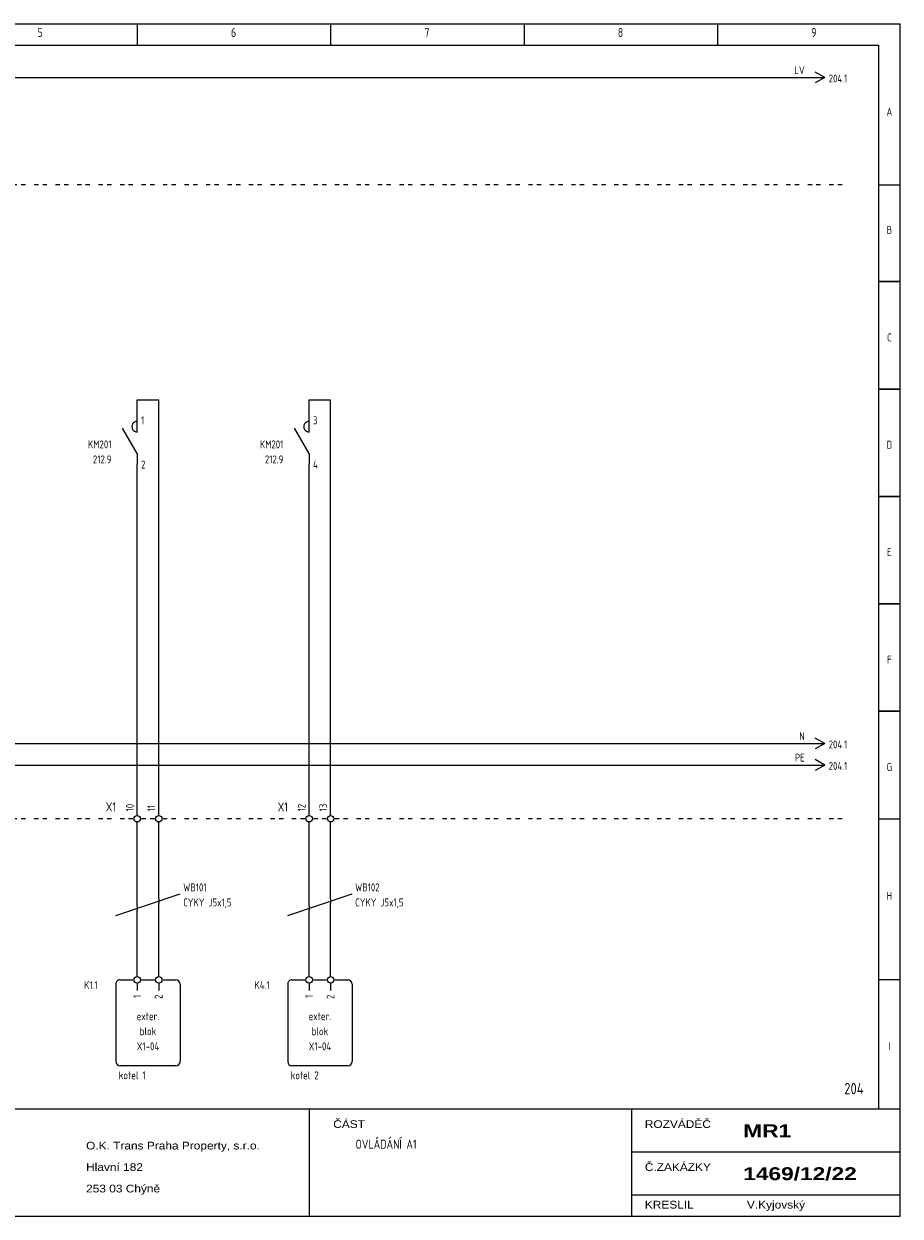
# Model space of a CAD drawing. Header units: millimetres. Extents: x 8 to 412, y 5 to 282.
# Tile 2 of 2: x 209 to 412, y 5 to 282. Entities that reach past the tile are written whole.
import ezdxf
from ezdxf.enums import TextEntityAlignment as Align

# ---------------------------------------------------------------- set-up
doc = ezdxf.new("R2010")
doc.units = ezdxf.units.MM
doc.linetypes.add('Caddy_Solid', pattern=[0])
doc.layers.add('Caddy_1', color=7, linetype='Caddy_Solid', lineweight=25)
doc.styles.add('Caddy_Arial', font='arial.ttf', dxfattribs={"width": 1.1})
doc.styles.add('Caddy_Arial Black', font='ariblk.ttf', dxfattribs={"width": 1.1})
doc.styles.add('Caddy_Vectorfont1p', font='isocp___.ttf', dxfattribs={"width": 0.9})

# ---------------------------------------------------------------- blocks, each defined once
blk = doc.blocks.new('9FA60C81B7D7')
at = {"layer": 'Caddy_1', "color": 7, "linetype": 'Caddy_Solid', "lineweight": 25}
for p, q in [((7.5, 282.5), (412.5, 282.5)), ((235, 282.5), (235, 277.5)), ((280, 282.5), (280, 277.5)), ((325, 282.5), (325, 277.5)), ((370, 282.5), (370, 277.5)), ((412.5, 5), (412.5, 282.5)), ((12.5, 277.5), (407.5, 277.5)), ((407.5, 277.5), (407.5, 30)), ((407.5, 245), (412.5, 245)), ((407.5, 222.5), (412.5, 222.5)), ((412.5, 222.5), (407.5, 222.5)), ((411.5, 222.5), (410.5, 222.5)), ((412.5, 197.5), (407.5, 197.5)), ((407.5, 197.5), (412.5, 197.5)), ((412.5, 172.5), (407.5, 172.5)), ((407.5, 172.5), (412.5, 172.5)), ((412.5, 147.5), (407.5, 147.5)), ((407.5, 147.5), (412.5, 147.5)), ((412.5, 122.5), (407.5, 122.5)), ((407.5, 122.5), (412.5, 122.5)), ((407.5, 97.5), (412.5, 97.5)), ((412.5, 60), (407.5, 60)), ((7.5, 30), (412.5, 30)), ((275, 30), (275, 5)), ((350, 30), (350, 5)), ((350, 20), (412.5, 20)), ((350, 10), (412.5, 10)), ((7.5, 5), (412.5, 5))]:
    blk.add_line(p, q, dxfattribs=at)
at = {"layer": 'Caddy_1', "color": 7, "lineweight": 25}
for s, height, style, width, p in [('5', 2.1, 'Caddy_Vectorfont1p', 0.9, (211.8, 279.45)), ('6', 2.1, 'Caddy_Vectorfont1p', 0.9, (256.8, 279.45)), ('7', 2.1, 'Caddy_Vectorfont1p', 0.9, (301.8, 279.45)), ('8', 2.1, 'Caddy_Vectorfont1p', 0.9, (346.8, 279.45)), ('9', 2.1, 'Caddy_Vectorfont1p', 0.9, (391.8, 279.45)), ('ČÁST', 1.8, 'Caddy_Arial', 1.1, (280.6, 25.52)), ('ROZVÁDĚČ', 1.8, 'Caddy_Arial', 1.1, (353.1, 25.52)), ('MR1', 3, 'Caddy_Arial Black', 1.1, (376, 23.38)), ('O.K. Trans Praha Property, s.r.o.', 1.8, 'Caddy_Arial', 1.1, (223.1, 20.52)), ('OVLÁDÁNÍ A1', 2.1, 'Caddy_Vectorfont1p', 0.9, (285.8, 20.7)), ('Hlavní 182', 1.8, 'Caddy_Arial', 1.1, (223.1, 15.52)), ('Č.ZAKÁZKY', 1.8, 'Caddy_Arial', 1.1, (353.1, 15.52)), ('1469/12/22', 3, 'Caddy_Arial Black', 1.1, (376, 13.38)), ('253 03 Chýně', 1.8, 'Caddy_Arial', 1.1, (223.1, 10.52)), ('KRESLIL', 1.8, 'Caddy_Arial', 1.1, (353.1, 6.77)), ('V.Kyjovský', 1.8, 'Caddy_Arial', 1.1, (376.85, 6.77))]:
    blk.add_text(s, height=height, dxfattribs=dict(at, style=style, width=width)).set_placement(p)
at = {"layer": 'Caddy_1', "color": 7, "lineweight": 25, "style": 'Caddy_Vectorfont1p', "width": 0.9}
for s, p in [('A', (410, 261.11)), ('B', (410, 233.61)), ('C', (410, 208.61)), ('D', (410, 183.61)), ('E', (410, 158.61)), ('F', (410, 133.61)), ('G', (410, 108.61)), ('H', (410, 78.61)), ('I', (410, 43.61))]:
    blk.add_text(s, height=1.84, dxfattribs=at).set_placement(p, align=Align.CENTER)
at = {"layer": 'Caddy_1', "color": 1, "lineweight": 25, "true_color": 0xff0000, "style": 'Caddy_Vectorfont1p', "width": 0.9}
blk.add_text('204', height=2.625, dxfattribs=at).set_placement((404, 33.38), align=Align.RIGHT)
blk = doc.blocks.new('BCA1F4ABC22C')
at = {"layer": 'Caddy_1', "color": 7, "linetype": 'Caddy_Solid', "lineweight": 25}
for p, q in [((22, 97.5), (21, 97.5)), ((24, 97.5), (23, 97.5)), ((27, 97.5), (26, 97.5)), ((29, 97.5), (28, 97.5)), ((32, 97.5), (31, 97.5)), ((34, 97.5), (33, 97.5)), ((37, 97.5), (36, 97.5)), ((39, 97.5), (38, 97.5)), ((42, 97.5), (41, 97.5)), ((44, 97.5), (43, 97.5)), ((47, 97.5), (46, 97.5)), ((49, 97.5), (48, 97.5)), ((52, 97.5), (51, 97.5)), ((54, 97.5), (53, 97.5)), ((57, 97.5), (56, 97.5)), ((59, 97.5), (58, 97.5)), ((62, 97.5), (61, 97.5)), ((64, 97.5), (63, 97.5)), ((67, 97.5), (66, 97.5)), ((69, 97.5), (68, 97.5)), ((72, 97.5), (71, 97.5)), ((74, 97.5), (73, 97.5)), ((77, 97.5), (76, 97.5)), ((79, 97.5), (78, 97.5)), ((82, 97.5), (81, 97.5)), ((84, 97.5), (83, 97.5)), ((87, 97.5), (86, 97.5)), ((89, 97.5), (88, 97.5)), ((92, 97.5), (91, 97.5)), ((94, 97.5), (93, 97.5)), ((97, 97.5), (96, 97.5)), ((99, 97.5), (98, 97.5)), ((102, 97.5), (101, 97.5)), ((104, 97.5), (103, 97.5)), ((107, 97.5), (106, 97.5)), ((109, 97.5), (108, 97.5)), ((112, 97.5), (111, 97.5)), ((114, 97.5), (113, 97.5)), ((117, 97.5), (116, 97.5)), ((119, 97.5), (118, 97.5)), ((122, 97.5), (121, 97.5)), ((124, 97.5), (123, 97.5)), ((127, 97.5), (126, 97.5)), ((129, 97.5), (128, 97.5)), ((132, 97.5), (131, 97.5)), ((134, 97.5), (133, 97.5)), ((137, 97.5), (136, 97.5)), ((139, 97.5), (138, 97.5)), ((142, 97.5), (141, 97.5)), ((144, 97.5), (143, 97.5)), ((147, 97.5), (146, 97.5)), ((149, 97.5), (148, 97.5)), ((152, 97.5), (151, 97.5)), ((154, 97.5), (153, 97.5)), ((157, 97.5), (156, 97.5)), ((159, 97.5), (158, 97.5)), ((162, 97.5), (161, 97.5)), ((164, 97.5), (163, 97.5)), ((167, 97.5), (166, 97.5)), ((169, 97.5), (168, 97.5)), ((172, 97.5), (171, 97.5)), ((174, 97.5), (173, 97.5)), ((177, 97.5), (176, 97.5)), ((179, 97.5), (178, 97.5)), ((182, 97.5), (181, 97.5)), ((184, 97.5), (183, 97.5)), ((187, 97.5), (186, 97.5)), ((189, 97.5), (188, 97.5)), ((192, 97.5), (191, 97.5)), ((194, 97.5), (193, 97.5)), ((197, 97.5), (196, 97.5)), ((199, 97.5), (198, 97.5)), ((202, 97.5), (201, 97.5)), ((204, 97.5), (203, 97.5)), ((207, 97.5), (206, 97.5)), ((209, 97.5), (208, 97.5)), ((212, 97.5), (211, 97.5)), ((214, 97.5), (213, 97.5)), ((217, 97.5), (216, 97.5)), ((219, 97.5), (218, 97.5)), ((222, 97.5), (221, 97.5)), ((224, 97.5), (223, 97.5)), ((227, 97.5), (226, 97.5)), ((229, 97.5), (228, 97.5)), ((232, 97.5), (231, 97.5)), ((234, 97.5), (233, 97.5)), ((237, 97.5), (236, 97.5)), ((239, 97.5), (238, 97.5)), ((242, 97.5), (241, 97.5)), ((244, 97.5), (243, 97.5)), ((247, 97.5), (246, 97.5)), ((249, 97.5), (248, 97.5)), ((252, 97.5), (251, 97.5)), ((254, 97.5), (253, 97.5)), ((257, 97.5), (256, 97.5)), ((259, 97.5), (258, 97.5)), ((262, 97.5), (261, 97.5)), ((264, 97.5), (263, 97.5)), ((267, 97.5), (266, 97.5)), ((269, 97.5), (268, 97.5)), ((272, 97.5), (271, 97.5)), ((274, 97.5), (273, 97.5)), ((277, 97.5), (276, 97.5)), ((279, 97.5), (278, 97.5)), ((282, 97.5), (281, 97.5)), ((284, 97.5), (283, 97.5)), ((287, 97.5), (286, 97.5)), ((289, 97.5), (288, 97.5)), ((292, 97.5), (291, 97.5)), ((294, 97.5), (293, 97.5)), ((297, 97.5), (296, 97.5)), ((299, 97.5), (298, 97.5)), ((302, 97.5), (301, 97.5)), ((304, 97.5), (303, 97.5)), ((307, 97.5), (306, 97.5)), ((309, 97.5), (308, 97.5)), ((312, 97.5), (311, 97.5)), ((314, 97.5), (313, 97.5)), ((317, 97.5), (316, 97.5)), ((319, 97.5), (318, 97.5)), ((322, 97.5), (321, 97.5)), ((324, 97.5), (323, 97.5)), ((327, 97.5), (326, 97.5)), ((329, 97.5), (328, 97.5)), ((332, 97.5), (331, 97.5)), ((334, 97.5), (333, 97.5)), ((337, 97.5), (336, 97.5)), ((339, 97.5), (338, 97.5)), ((342, 97.5), (341, 97.5)), ((344, 97.5), (343, 97.5)), ((347, 97.5), (346, 97.5)), ((349, 97.5), (348, 97.5)), ((352, 97.5), (351, 97.5)), ((354, 97.5), (353, 97.5)), ((357, 97.5), (356, 97.5)), ((359, 97.5), (358, 97.5)), ((362, 97.5), (361, 97.5)), ((364, 97.5), (363, 97.5)), ((367, 97.5), (366, 97.5)), ((369, 97.5), (368, 97.5)), ((372, 97.5), (371, 97.5)), ((374, 97.5), (373, 97.5)), ((377, 97.5), (376, 97.5)), ((379, 97.5), (378, 97.5)), ((382, 97.5), (381, 97.5)), ((384, 97.5), (383, 97.5)), ((387, 97.5), (386, 97.5)), ((389, 97.5), (388, 97.5)), ((392, 97.5), (391, 97.5)), ((394, 97.5), (393, 97.5)), ((397, 97.5), (396, 97.5)), ((399, 97.5), (398, 97.5))]:
    blk.add_line(p, q, dxfattribs=at)
blk = doc.blocks.new('2079D7A5EA2B')
at = {"layer": 'Caddy_1', "color": 70, "linetype": 'Caddy_Solid', "lineweight": 25, "true_color": 0x7cfc00}
for q in [(392.75, 111.25), (392.75, 108.75)]:
    blk.add_line((395, 110), q, dxfattribs=at)
at = {"layer": 'Caddy_1', "color": 70, "lineweight": 25, "true_color": 0x7cfc00, "style": 'Caddy_Vectorfont1p', "width": 0.9}
blk.add_text('204.1', height=1.838, dxfattribs=at).set_placement((395.87, 108.86))
blk.add_attdef('$TAG160010', text='', height=1.84, dxfattribs=at).set_placement((390.29, 110.81), align=Align.RIGHT)
blk = doc.blocks.new('8583BD7FCFAE')
at = {"layer": 'Caddy_1', "color": 150, "linetype": 'Caddy_Solid', "lineweight": 25, "true_color": 0x1e90ff}
for q in [(392.75, 116.25), (392.75, 113.75)]:
    blk.add_line((395, 115), q, dxfattribs=at)
at = {"layer": 'Caddy_1', "color": 150, "lineweight": 25, "true_color": 0x1e90ff, "style": 'Caddy_Vectorfont1p', "width": 0.9}
blk.add_text('204.1', height=1.838, dxfattribs=at).set_placement((395.87, 113.86))
blk.add_attdef('$TAG160010', text='', height=1.84, dxfattribs=at).set_placement((390.29, 115.81), align=Align.RIGHT)
blk = doc.blocks.new('460B749F51EF')
at = {"layer": 'Caddy_1', "color": 7, "linetype": 'Caddy_Solid', "lineweight": 25}
for p, q in [((22, 245), (21, 245)), ((24, 245), (23, 245)), ((27, 245), (26, 245)), ((29, 245), (28, 245)), ((32, 245), (31, 245)), ((34, 245), (33, 245)), ((37, 245), (36, 245)), ((39, 245), (38, 245)), ((42, 245), (41, 245)), ((44, 245), (43, 245)), ((47, 245), (46, 245)), ((49, 245), (48, 245)), ((52, 245), (51, 245)), ((54, 245), (53, 245)), ((57, 245), (56, 245)), ((59, 245), (58, 245)), ((62, 245), (61, 245)), ((64, 245), (63, 245)), ((67, 245), (66, 245)), ((69, 245), (68, 245)), ((72, 245), (71, 245)), ((74, 245), (73, 245)), ((77, 245), (76, 245)), ((79, 245), (78, 245)), ((82, 245), (81, 245)), ((84, 245), (83, 245)), ((87, 245), (86, 245)), ((89, 245), (88, 245)), ((92, 245), (91, 245)), ((94, 245), (93, 245)), ((97, 245), (96, 245)), ((99, 245), (98, 245)), ((102, 245), (101, 245)), ((104, 245), (103, 245)), ((107, 245), (106, 245)), ((109, 245), (108, 245)), ((112, 245), (111, 245)), ((114, 245), (113, 245)), ((117, 245), (116, 245)), ((119, 245), (118, 245)), ((122, 245), (121, 245)), ((124, 245), (123, 245)), ((127, 245), (126, 245)), ((129, 245), (128, 245)), ((132, 245), (131, 245)), ((134, 245), (133, 245)), ((137, 245), (136, 245)), ((139, 245), (138, 245)), ((142, 245), (141, 245)), ((144, 245), (143, 245)), ((147, 245), (146, 245)), ((149, 245), (148, 245)), ((152, 245), (151, 245)), ((154, 245), (153, 245)), ((157, 245), (156, 245)), ((159, 245), (158, 245)), ((162, 245), (161, 245)), ((164, 245), (163, 245)), ((167, 245), (166, 245)), ((169, 245), (168, 245)), ((172, 245), (171, 245)), ((174, 245), (173, 245)), ((177, 245), (176, 245)), ((179, 245), (178, 245)), ((182, 245), (181, 245)), ((184, 245), (183, 245)), ((187, 245), (186, 245)), ((189, 245), (188, 245)), ((192, 245), (191, 245)), ((194, 245), (193, 245)), ((197, 245), (196, 245)), ((199, 245), (198, 245)), ((202, 245), (201, 245)), ((204, 245), (203, 245)), ((207, 245), (206, 245)), ((209, 245), (208, 245)), ((212, 245), (211, 245)), ((214, 245), (213, 245)), ((217, 245), (216, 245)), ((219, 245), (218, 245)), ((222, 245), (221, 245)), ((224, 245), (223, 245)), ((227, 245), (226, 245)), ((229, 245), (228, 245)), ((232, 245), (231, 245)), ((234, 245), (233, 245)), ((237, 245), (236, 245)), ((239, 245), (238, 245)), ((242, 245), (241, 245)), ((244, 245), (243, 245)), ((247, 245), (246, 245)), ((249, 245), (248, 245)), ((252, 245), (251, 245)), ((254, 245), (253, 245)), ((257, 245), (256, 245)), ((259, 245), (258, 245)), ((262, 245), (261, 245)), ((264, 245), (263, 245)), ((267, 245), (266, 245)), ((269, 245), (268, 245)), ((272, 245), (271, 245)), ((274, 245), (273, 245)), ((277, 245), (276, 245)), ((279, 245), (278, 245)), ((282, 245), (281, 245)), ((284, 245), (283, 245)), ((287, 245), (286, 245)), ((289, 245), (288, 245)), ((292, 245), (291, 245)), ((294, 245), (293, 245)), ((297, 245), (296, 245)), ((299, 245), (298, 245)), ((302, 245), (301, 245)), ((304, 245), (303, 245)), ((307, 245), (306, 245)), ((309, 245), (308, 245)), ((312, 245), (311, 245)), ((314, 245), (313, 245)), ((317, 245), (316, 245)), ((319, 245), (318, 245)), ((322, 245), (321, 245)), ((324, 245), (323, 245)), ((327, 245), (326, 245)), ((329, 245), (328, 245)), ((332, 245), (331, 245)), ((334, 245), (333, 245)), ((337, 245), (336, 245)), ((339, 245), (338, 245)), ((342, 245), (341, 245)), ((344, 245), (343, 245)), ((347, 245), (346, 245)), ((349, 245), (348, 245)), ((352, 245), (351, 245)), ((354, 245), (353, 245)), ((357, 245), (356, 245)), ((359, 245), (358, 245)), ((362, 245), (361, 245)), ((364, 245), (363, 245)), ((367, 245), (366, 245)), ((369, 245), (368, 245)), ((372, 245), (371, 245)), ((374, 245), (373, 245)), ((377, 245), (376, 245)), ((379, 245), (378, 245)), ((382, 245), (381, 245)), ((384, 245), (383, 245)), ((387, 245), (386, 245)), ((389, 245), (388, 245)), ((392, 245), (391, 245)), ((394, 245), (393, 245)), ((397, 245), (396, 245)), ((399, 245), (398, 245))]:
    blk.add_line(p, q, dxfattribs=at)
blk = doc.blocks.new('275DFBE008A1')
at = {"layer": 'Caddy_1', "color": 7, "linetype": 'Caddy_Solid', "lineweight": 25}
for q in [(392.75, 271.25), (392.75, 268.75)]:
    blk.add_line((395, 270), q, dxfattribs=at)
at = {"layer": 'Caddy_1', "color": 7, "lineweight": 25, "style": 'Caddy_Vectorfont1p', "width": 0.9}
blk.add_text('204.1', height=1.838, dxfattribs=at).set_placement((395.87, 268.86))
blk.add_attdef('$TAG160010', text='', height=1.84, dxfattribs=at).set_placement((390.29, 270.81), align=Align.RIGHT)
blk = doc.blocks.new('6006EC80FF10')
at = {"layer": 'Caddy_1', "color": 7, "linetype": 'Caddy_Solid', "lineweight": 25}
for p, q in [((235, 62.5), (235, 65)), ((240, 62.5), (240, 65)), ((235, 60.75), (235, 62.5)), ((240, 60.75), (240, 62.5)), ((230, 59), (230, 41)), ((231, 60), (234, 60)), ((235, 59.25), (235, 57.5)), ((236, 60), (239, 60)), ((240, 59.25), (240, 57.5)), ((241, 60), (244, 60)), ((245, 59), (245, 41)), ((244, 40), (231, 40))]:
    blk.add_line(p, q, dxfattribs=at)
for centre in [(235, 60), (240, 60)]:
    blk.add_circle(centre, 0.75, dxfattribs=at)
for centre, start_param, end_param in [((231, 59), 1.570796, 3.141593), ((244, 59), 0, 1.570796), ((231, 41), 3.141593, 4.712389), ((244, 41), 4.712389, 6.283185)]:
    blk.add_ellipse(centre, major_axis=(1, 0), ratio=1, start_param=start_param, end_param=end_param, dxfattribs=at)
at = {"layer": 'Caddy_1', "color": 7, "lineweight": 25, "style": 'Caddy_Vectorfont1p', "width": 0.9}
for s, p in [('1', (235.89, 56.55)), ('2', (240.89, 56.55))]:
    blk.add_text(s, height=1.84, rotation=90, dxfattribs=at).set_placement(p, align=Align.RIGHT)
for s, p in [('exter.', (237.5, 50.61)), ('blok', (237.5, 47.11)), ('X1-04', (237.5, 43.61))]:
    blk.add_text(s, height=1.838, dxfattribs=at).set_placement(p, align=Align.CENTER)
blk.add_attdef('$TAG160010', text='', height=1.84, dxfattribs=at).set_placement((225.8, 57.86), align=Align.RIGHT)
blk.add_attdef('$TAG160030', (230.7, 36.86), '', height=1.84, dxfattribs=at)
blk = doc.blocks.new('F7A0DE3DDD01')
at = {"layer": 'Caddy_1', "color": 7, "linetype": 'Caddy_Solid', "lineweight": 25}
for p, q in [((275, 62.5), (275, 65)), ((280, 62.5), (280, 65)), ((275, 60.75), (275, 62.5)), ((280, 60.75), (280, 62.5)), ((270, 59), (270, 41)), ((271, 60), (274, 60)), ((275, 59.25), (275, 57.5)), ((276, 60), (279, 60)), ((280, 59.25), (280, 57.5)), ((281, 60), (284, 60)), ((285, 59), (285, 41)), ((284, 40), (271, 40))]:
    blk.add_line(p, q, dxfattribs=at)
for centre in [(275, 60), (280, 60)]:
    blk.add_circle(centre, 0.75, dxfattribs=at)
for centre, start_param, end_param in [((271, 59), 1.570796, 3.141593), ((284, 59), 0, 1.570796), ((271, 41), 3.141593, 4.712389), ((284, 41), 4.712389, 6.283185)]:
    blk.add_ellipse(centre, major_axis=(1, 0), ratio=1, start_param=start_param, end_param=end_param, dxfattribs=at)
at = {"layer": 'Caddy_1', "color": 7, "lineweight": 25, "style": 'Caddy_Vectorfont1p', "width": 0.9}
for s, p in [('1', (275.89, 56.55)), ('2', (280.89, 56.55))]:
    blk.add_text(s, height=1.84, rotation=90, dxfattribs=at).set_placement(p, align=Align.RIGHT)
for s, p in [('exter.', (277.5, 50.61)), ('blok', (277.5, 47.11)), ('X1-04', (277.5, 43.61))]:
    blk.add_text(s, height=1.838, dxfattribs=at).set_placement(p, align=Align.CENTER)
blk.add_attdef('$TAG160010', text='', height=1.84, dxfattribs=at).set_placement((265.8, 57.86), align=Align.RIGHT)
blk.add_attdef('$TAG160030', (270.7, 36.86), '', height=1.84, dxfattribs=at)
blk = doc.blocks.new('E25CC625AFD0')
at = {"layer": 'Caddy_1', "color": 7, "linetype": 'Caddy_Solid', "lineweight": 25}
for p, q in [((235, 98.25), (235, 100)), ((235, 95), (235, 96.75))]:
    blk.add_line(p, q, dxfattribs=at)
blk.add_circle((235, 97.5), 0.75, dxfattribs=at)
at = {"layer": 'Caddy_1', "color": 7, "lineweight": 25, "style": 'Caddy_Vectorfont1p', "width": 0.9}
blk.add_text('10', height=1.838, rotation=90, dxfattribs=at).set_placement((234.19, 99.2))
blk.add_attdef('$TAG160010', text='', height=2.1, dxfattribs=at).set_placement((230.07, 99.2), align=Align.RIGHT)
blk = doc.blocks.new('50E37C139165')
at = {"layer": 'Caddy_1', "color": 7, "linetype": 'Caddy_Solid', "lineweight": 25}
for p, q in [((240, 98.25), (240, 100)), ((240, 95), (240, 96.75))]:
    blk.add_line(p, q, dxfattribs=at)
blk.add_circle((240, 97.5), 0.75, dxfattribs=at)
at = {"layer": 'Caddy_1', "color": 7, "lineweight": 25, "style": 'Caddy_Vectorfont1p', "width": 0.9}
blk.add_text('11', height=1.838, rotation=90, dxfattribs=at).set_placement((239.19, 99.2))
blk = doc.blocks.new('60030E9D0385')
at = {"layer": 'Caddy_1', "color": 7, "linetype": 'Caddy_Solid', "lineweight": 25}
for p, q in [((275, 98.25), (275, 100)), ((275, 95), (275, 96.75))]:
    blk.add_line(p, q, dxfattribs=at)
blk.add_circle((275, 97.5), 0.75, dxfattribs=at)
at = {"layer": 'Caddy_1', "color": 7, "lineweight": 25, "style": 'Caddy_Vectorfont1p', "width": 0.9}
blk.add_text('12', height=1.838, rotation=90, dxfattribs=at).set_placement((274.19, 99.2))
blk.add_attdef('$TAG160010', text='', height=2.1, dxfattribs=at).set_placement((270.07, 99.2), align=Align.RIGHT)
blk = doc.blocks.new('E65629ECDCD6')
at = {"layer": 'Caddy_1', "color": 7, "linetype": 'Caddy_Solid', "lineweight": 25}
for p, q in [((280, 98.25), (280, 100)), ((280, 95), (280, 96.75))]:
    blk.add_line(p, q, dxfattribs=at)
blk.add_circle((280, 97.5), 0.75, dxfattribs=at)
at = {"layer": 'Caddy_1', "color": 7, "lineweight": 25, "style": 'Caddy_Vectorfont1p', "width": 0.9}
blk.add_text('13', height=1.838, rotation=90, dxfattribs=at).set_placement((279.19, 99.2))
blk = doc.blocks.new('1272BA68F498')
at = {"layer": 'Caddy_1', "color": 7, "linetype": 'Caddy_Solid', "lineweight": 25}
blk.add_line((235, 77.17), (235, 76.17), dxfattribs=at)
at = {"layer": 'Caddy_1', "color": 7, "lineweight": 25, "style": 'Caddy_Vectorfont1p', "width": 0.9}
for tag, p in [('$TAG160010', (245.7, 80.61)), ('$TAG160040', (245.7, 77.11))]:
    blk.add_attdef(tag, p, '', height=1.84, dxfattribs=at)
blk = doc.blocks.new('A69BA099B866')
at = {"layer": 'Caddy_1', "color": 7, "linetype": 'Caddy_Solid', "lineweight": 25}
blk.add_line((240, 78.83), (240, 77.83), dxfattribs=at)
blk = doc.blocks.new('AE7BD3785CBA')
at = {"layer": 'Caddy_1', "color": 7, "linetype": 'Caddy_Solid', "lineweight": 25}
blk.add_line((275, 77.17), (275, 76.17), dxfattribs=at)
at = {"layer": 'Caddy_1', "color": 7, "lineweight": 25, "style": 'Caddy_Vectorfont1p', "width": 0.9}
for tag, p in [('$TAG160010', (285.7, 80.61)), ('$TAG160040', (285.7, 77.11))]:
    blk.add_attdef(tag, p, '', height=1.84, dxfattribs=at)
blk = doc.blocks.new('904D1C1A6453')
at = {"layer": 'Caddy_1', "color": 7, "linetype": 'Caddy_Solid', "lineweight": 25}
blk.add_line((280, 78.83), (280, 77.83), dxfattribs=at)
blk = doc.blocks.new('B387DF71FEC2')
at = {"layer": 'Caddy_1', "color": 7, "linetype": 'Caddy_Solid', "lineweight": 25}
for p, q in [((235, 187.5), (235, 190)), ((235, 182.5), (231.58, 188.42)), ((235, 182.5), (235, 180))]:
    blk.add_line(p, q, dxfattribs=at)
blk.add_ellipse((235, 188.75), major_axis=(1.25, 0), ratio=1, start_param=1.570796, end_param=4.712389, dxfattribs=at)
at = {"layer": 'Caddy_1', "color": 7, "lineweight": 25, "style": 'Caddy_Vectorfont1p', "width": 0.9}
blk.add_text('212.9', height=1.838, dxfattribs=at).set_placement((229, 180.21), align=Align.RIGHT)
for tag, p in [('$TAG175000_00', (235.9, 189.31)), ('$TAG175000_01', (235.9, 179.01))]:
    blk.add_attdef(tag, p, '', height=1.84, dxfattribs=at)
blk.add_attdef('$TAG160010', text='', height=1.84, dxfattribs=at).set_placement((229, 183.71), align=Align.RIGHT)
blk = doc.blocks.new('D9493C4684D3')
at = {"layer": 'Caddy_1', "color": 7, "linetype": 'Caddy_Solid', "lineweight": 25}
for p, q in [((275, 187.5), (275, 190)), ((275, 182.5), (271.58, 188.42)), ((275, 182.5), (275, 180))]:
    blk.add_line(p, q, dxfattribs=at)
blk.add_ellipse((275, 188.75), major_axis=(1.25, 0), ratio=1, start_param=1.570796, end_param=4.712389, dxfattribs=at)
at = {"layer": 'Caddy_1', "color": 7, "lineweight": 25, "style": 'Caddy_Vectorfont1p', "width": 0.9}
blk.add_text('212.9', height=1.838, dxfattribs=at).set_placement((269, 180.21), align=Align.RIGHT)
for tag, p in [('$TAG175000_00', (275.9, 189.31)), ('$TAG175000_01', (275.9, 179.01))]:
    blk.add_attdef(tag, p, '', height=1.84, dxfattribs=at)
blk.add_attdef('$TAG160010', text='', height=1.84, dxfattribs=at).set_placement((269, 183.71), align=Align.RIGHT)

msp = doc.modelspace()

# ---------------------------------------------------------------- linework, layer by layer
at = {"layer": 'Caddy_1', "color": 7, "linetype": 'Caddy_Solid', "lineweight": 25}
for p, q in [((25, 270), (395, 270)), ((235, 195), (240, 195)), ((235, 190), (235, 195)), ((240, 100), (240, 195)), ((275, 195), (280, 195)), ((275, 190), (275, 195)), ((280, 100), (280, 195)), ((235, 100), (235, 180)), ((275, 100), (275, 180)), ((235, 77.17), (235, 95)), ((240, 78.83), (240, 95)), ((275, 77.17), (275, 95)), ((280, 78.83), (280, 95)), ((230, 75), (245, 80)), ((240, 65), (240, 77.83)), ((270, 75), (285, 80)), ((280, 65), (280, 77.83)), ((235, 65), (235, 76.17)), ((275, 65), (275, 76.17))]:
    msp.add_line(p, q, dxfattribs=at)
at = {"layer": 'Caddy_1', "color": 150, "linetype": 'Caddy_Solid', "lineweight": 25, "true_color": 0x1e90ff}
msp.add_line((25, 115), (395, 115), dxfattribs=at)
at = {"layer": 'Caddy_1', "color": 70, "linetype": 'Caddy_Solid', "lineweight": 25, "true_color": 0x7cfc00}
msp.add_line((190, 110), (395, 110), dxfattribs=at)

# ---------------------------------------------------------------- block references
at = {"layer": 'Caddy_1'}
for name in ['9FA60C81B7D7', '460B749F51EF', '50E37C139165', 'E65629ECDCD6', 'BCA1F4ABC22C', 'A69BA099B866', '904D1C1A6453']:
    msp.add_blockref(name, (0, 0, 1), dxfattribs=at)
ref = msp.add_blockref('275DFBE008A1', (0, 0, 1), dxfattribs=at)
ref.add_attrib('$TAG160010', 'LV', dxfattribs={"color": 7, "lineweight": 25, "height": 1.838, "style": 'Caddy_Vectorfont1p', "width": 0.9}).set_placement((390.29, 270.81), align=Align.RIGHT)
ref = msp.add_blockref('B387DF71FEC2', (0, 0, 1), dxfattribs=at)
ref.add_attrib('$TAG160010', 'KM201', dxfattribs={"color": 7, "lineweight": 25, "height": 1.838, "style": 'Caddy_Vectorfont1p', "width": 0.9}).set_placement((229, 183.71), align=Align.RIGHT)
ref.add_attrib('$TAG175000_00', '1', (235.9, 189.31), dxfattribs={"color": 7, "lineweight": 25, "height": 1.84, "style": 'Caddy_Vectorfont1p', "width": 0.9})
ref.add_attrib('$TAG175000_01', '2', (235.9, 179.01), dxfattribs={"color": 7, "lineweight": 25, "height": 1.84, "style": 'Caddy_Vectorfont1p', "width": 0.9})
ref = msp.add_blockref('D9493C4684D3', (0, 0, 1), dxfattribs=at)
ref.add_attrib('$TAG175000_00', '3', (275.9, 189.31), dxfattribs={"color": 7, "lineweight": 25, "height": 1.84, "style": 'Caddy_Vectorfont1p', "width": 0.9})
ref.add_attrib('$TAG175000_01', '4', (275.9, 179.01), dxfattribs={"color": 7, "lineweight": 25, "height": 1.84, "style": 'Caddy_Vectorfont1p', "width": 0.9})
ref.add_attrib('$TAG160010', 'KM201', dxfattribs={"color": 7, "lineweight": 25, "height": 1.838, "style": 'Caddy_Vectorfont1p', "width": 0.9}).set_placement((269, 183.71), align=Align.RIGHT)
ref = msp.add_blockref('8583BD7FCFAE', (0, 0, 1), dxfattribs=at)
ref.add_attrib('$TAG160010', 'N', dxfattribs={"color": 150, "lineweight": 25, "true_color": 0x1e90ff, "height": 1.84, "style": 'Caddy_Vectorfont1p', "width": 0.9}).set_placement((390.29, 115.81), align=Align.RIGHT)
ref = msp.add_blockref('2079D7A5EA2B', (0, 0, 1), dxfattribs=at)
ref.add_attrib('$TAG160010', 'PE', dxfattribs={"color": 70, "lineweight": 25, "true_color": 0x7cfc00, "height": 1.838, "style": 'Caddy_Vectorfont1p', "width": 0.9}).set_placement((390.29, 110.81), align=Align.RIGHT)
ref = msp.add_blockref('E25CC625AFD0', (0, 0, 1), dxfattribs=at)
ref.add_attrib('$TAG160010', 'X1', dxfattribs={"color": 7, "lineweight": 25, "height": 2.1, "style": 'Caddy_Vectorfont1p', "width": 0.9}).set_placement((230.07, 99.2), align=Align.RIGHT)
ref = msp.add_blockref('60030E9D0385', (0, 0, 1), dxfattribs=at)
ref.add_attrib('$TAG160010', 'X1', dxfattribs={"color": 7, "lineweight": 25, "height": 2.1, "style": 'Caddy_Vectorfont1p', "width": 0.9}).set_placement((270.07, 99.2), align=Align.RIGHT)
ref = msp.add_blockref('1272BA68F498', (0, 0, 1), dxfattribs=at)
ref.add_attrib('$TAG160010', 'WB101', (245.7, 80.61), dxfattribs={"color": 7, "lineweight": 25, "height": 1.838, "style": 'Caddy_Vectorfont1p', "width": 0.9})
ref.add_attrib('$TAG160040', 'CYKY J5x1,5', (245.7, 77.11), dxfattribs={"color": 7, "lineweight": 25, "height": 1.8375, "style": 'Caddy_Vectorfont1p', "width": 0.9})
ref = msp.add_blockref('AE7BD3785CBA', (0, 0, 1), dxfattribs=at)
ref.add_attrib('$TAG160010', 'WB102', (285.7, 80.61), dxfattribs={"color": 7, "lineweight": 25, "height": 1.838, "style": 'Caddy_Vectorfont1p', "width": 0.9})
ref.add_attrib('$TAG160040', 'CYKY J5x1,5', (285.7, 77.11), dxfattribs={"color": 7, "lineweight": 25, "height": 1.8375, "style": 'Caddy_Vectorfont1p', "width": 0.9})
ref = msp.add_blockref('6006EC80FF10', (0, 0, 1), dxfattribs=at)
ref.add_attrib('$TAG160010', 'K1.1', dxfattribs={"color": 7, "lineweight": 25, "height": 1.838, "style": 'Caddy_Vectorfont1p', "width": 0.9}).set_placement((225.8, 57.86), align=Align.RIGHT)
ref.add_attrib('$TAG160030', 'kotel 1', (230.7, 36.86), dxfattribs={"color": 7, "lineweight": 25, "height": 1.838, "style": 'Caddy_Vectorfont1p', "width": 0.9})
ref = msp.add_blockref('F7A0DE3DDD01', (0, 0, 1), dxfattribs=at)
ref.add_attrib('$TAG160010', 'K4.1', dxfattribs={"color": 7, "lineweight": 25, "height": 1.838, "style": 'Caddy_Vectorfont1p', "width": 0.9}).set_placement((265.8, 57.86), align=Align.RIGHT)
ref.add_attrib('$TAG160030', 'kotel 2', (270.7, 36.86), dxfattribs={"color": 7, "lineweight": 25, "height": 1.838, "style": 'Caddy_Vectorfont1p', "width": 0.9})

doc.saveas('drawing.dxf')
